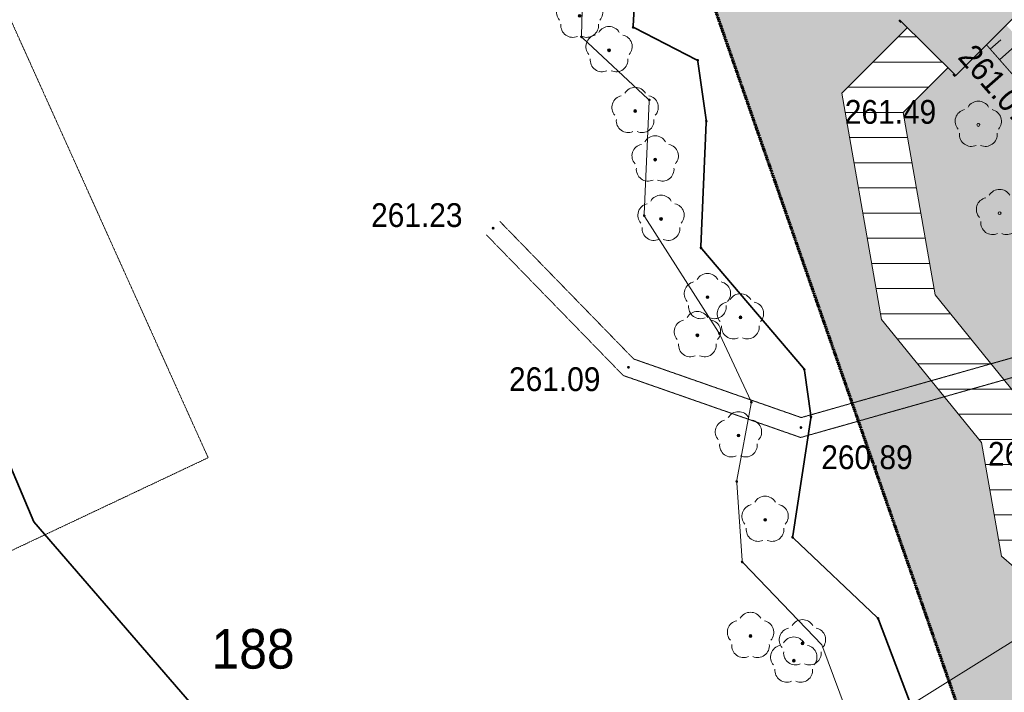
# Model space of a CAD drawing. Header units: millimetres. Extents: x -188930 to 271134, y -158090 to 283816.
# Tile 8 of 256: x -66813 to -35742, y 10279 to 31502. Entities that reach past the tile are written whole.
import ezdxf

# ---------------------------------------------------------------- set-up
doc = ezdxf.new("R2010")
doc.units = ezdxf.units.MM
for name, pattern in [('AA_ZAKRES', [5, 3, -1, 0, -1]), ('IMPORT-218-500', [2, 1, -1]), ('IMPORT-420-500 _2_', [3, 2, -1]), ('IMPORT-823-500', [3.5, 2.5, -1])]:
    doc.linetypes.add(name, pattern=pattern)
for name, color, linetype, lineweight in [('203-Punkt załamania granicy działki nie stabilizowany', 7, 'Continuous', 9), ('211-Nr działki-2', 94, 'Continuous', 35), ('218-Granica użytku-2', 94, 'IMPORT-218-500', 9), ('25_2021_Modlnica_staw_dz223_mdcp_19042022_dwg-1', 7, 'Continuous', 9), ('A-DETL-GENF-3', 94, 'Continuous', 9), ('A-DETL-GENF-4', 9, 'Continuous', 9), ('A-DETL-THIN', 151, 'Continuous', 9), ('A-FLOR-PATT', 8, 'Continuous', 9), ('A-GENM', 13, 'Continuous', 9), ('ciek_tymczasowy-1', 7, 'IMPORT-420-500 _2_', 9), ('EDZPD_219-2', 94, 'Continuous', 9), ('EPUPR_250-1', 211, 'Continuous', 35), ('G-ANNO-TEXT-1', 170, 'Continuous', 9), ('PZT_UTWARDZENIA', 5, 'Continuous', 9), ('PZT_ZAKRES', 10, 'AA_ZAKRES', 70), ('SZZPZ_922', 7, 'Continuous', 9), ('SZZPZ_922-1', 94, 'Continuous', 9), ('WUKPS_403', 7, 'Continuous', 9), ('WUKPS_820', 7, 'Continuous', 9), ('WUKPS_823-1', 7, 'IMPORT-823-500', 9)]:
    doc.layers.add(name, color=color, linetype=linetype, lineweight=lineweight)
doc.styles.add('Arial_10', font='arial.ttf', dxfattribs={"width": 0.9, "height": 750})
doc.styles.add('Arial_15', font='arial.ttf', dxfattribs={"width": 0.9, "height": 1250})

# ---------------------------------------------------------------- blocks, each defined once
blk = doc.blocks.new('25_2021_Modlnica_staw_dz223_mdcp_19042022_dwg_203-1961430-PZT-dwg')
at = {"layer": '203-Punkt załamania granicy działki nie stabilizowany'}
blk.add_hatch(color=256, dxfattribs=at).paths.add_polyline_path([(-37, -448), (305, -331), (444, -74), (396, 174), (37, 448), (-246, 377), (-444, 74), (-246, -357)])
blk = doc.blocks.new('25_2021_Modlnica_staw_dz223_mdcp_19042022_dwg_922_25-1961487-PZT-dwg')
at = {"layer": 'SZZPZ_922'}
blk.add_hatch(color=256, dxfattribs=at).paths.add_polyline_path([(-12, -43), (22, -39), (32, -32), (45, 0), (43, 12), (32, 32), (0, 45), (-17, 40), (-32, 32), (-43, 12), (-43, -12), (-32, -32), (-19, -39)])
at = {"layer": 'SZZPZ_922-1'}
blk.add_circle((0, 0), 45, dxfattribs=at)
for centre, start, end in [((0, 375), 30.1471, 149.8529), ((-357, 116), 102.1471, 221.8529), ((357, 116), 318.1471, 77.8529), ((-220, -303), 174.1472, 293.8529), ((220, -303), 246.1471, 5.8529)]:
    blk.add_arc(centre, 375, start, end, dxfattribs=at)
blk = doc.blocks.new('25_2021_Modlnica_staw_dz223_mdcp_19042022_dwg_922_26-1961488-PZT-dwg')
at = {"layer": 'SZZPZ_922'}
blk.add_hatch(color=256, dxfattribs=at).paths.add_polyline_path([(-12, -43), (22, -39), (32, -32), (45, 0), (43, 12), (32, 32), (0, 45), (-12, 43), (-32, 32), (-43, 12), (-43, -12), (-32, -32), (-19, -39)])
at = {"layer": 'SZZPZ_922-1'}
blk.add_circle((0, 0), 45, dxfattribs=at)
for centre, start, end in [((0, 375), 30.1471, 149.8529), ((-357, 116), 102.1471, 221.8529), ((357, 116), 318.1471, 77.8529), ((-220, -303), 174.1472, 293.8529), ((220, -303), 246.1471, 5.8529)]:
    blk.add_arc(centre, 375, start, end, dxfattribs=at)
blk = doc.blocks.new('25_2021_Modlnica_staw_dz223_mdcp_19042022_dwg_922_27-1961489-PZT-dwg')
at = {"layer": 'SZZPZ_922'}
blk.add_hatch(color=256, dxfattribs=at).paths.add_polyline_path([(-12, -43), (22, -39), (32, -32), (45, 0), (43, 12), (32, 32), (0, 45), (-12, 43), (-32, 32), (-43, 12), (-43, -12), (-32, -32), (-19, -39)])
at = {"layer": 'SZZPZ_922-1'}
blk.add_circle((0, 0), 45, dxfattribs=at)
for centre, start, end in [((0, 375), 30.1471, 149.8529), ((-357, 116), 102.1471, 221.8529), ((357, 116), 318.1471, 77.8529), ((-220, -303), 174.1472, 293.8529), ((220, -303), 246.1471, 5.8529)]:
    blk.add_arc(centre, 375, start, end, dxfattribs=at)
blk = doc.blocks.new('25_2021_Modlnica_staw_dz223_mdcp_19042022_dwg_922_28-1961490-PZT-dwg')
at = {"layer": 'SZZPZ_922'}
blk.add_hatch(color=256, dxfattribs=at).paths.add_polyline_path([(-12, -43), (22, -39), (32, -32), (45, 0), (43, 12), (32, 32), (0, 45), (-12, 43), (-32, 32), (-43, 12), (-43, -12), (-32, -32), (-19, -39)])
at = {"layer": 'SZZPZ_922-1'}
blk.add_circle((0, 0), 45, dxfattribs=at)
for centre, start, end in [((0, 375), 30.1471, 149.8529), ((-357, 116), 102.1471, 221.8529), ((357, 116), 318.1471, 77.8529), ((-220, -303), 174.1472, 293.8529), ((220, -303), 246.1471, 5.8529)]:
    blk.add_arc(centre, 375, start, end, dxfattribs=at)
blk = doc.blocks.new('25_2021_Modlnica_staw_dz223_mdcp_19042022_dwg_922_29-1961491-PZT-dwg')
at = {"layer": 'SZZPZ_922'}
blk.add_hatch(color=256, dxfattribs=at).paths.add_polyline_path([(-12, -43), (22, -39), (32, -32), (45, 0), (43, 12), (32, 32), (-11, 44), (-25, 36), (-32, 32), (-43, 12), (-43, -12), (-25, -36), (-12, -43)])
at = {"layer": 'SZZPZ_922-1'}
blk.add_circle((0, 0), 45, dxfattribs=at)
for centre, start, end in [((0, 375), 30.1471, 149.8529), ((-357, 116), 102.1471, 221.8529), ((357, 116), 318.1471, 77.8529), ((-220, -303), 174.1472, 293.8529), ((220, -303), 246.1471, 5.8529)]:
    blk.add_arc(centre, 375, start, end, dxfattribs=at)
blk = doc.blocks.new('25_2021_Modlnica_staw_dz223_mdcp_19042022_dwg_922_30-1961492-PZT-dwg')
at = {"layer": 'SZZPZ_922'}
blk.add_hatch(color=256, dxfattribs=at).paths.add_polyline_path([(-12, -43), (22, -39), (32, -32), (45, 0), (43, 12), (32, 32), (0, 45), (-12, 43), (-32, 32), (-43, 12), (-43, -12), (-32, -32), (-19, -39)])
at = {"layer": 'SZZPZ_922-1'}
blk.add_circle((0, 0), 45, dxfattribs=at)
for centre, start, end in [((0, 375), 30.1471, 149.8529), ((-357, 116), 102.1471, 221.8529), ((357, 116), 318.1471, 77.8529), ((-220, -303), 174.1472, 293.8529), ((220, -303), 246.1471, 5.8529)]:
    blk.add_arc(centre, 375, start, end, dxfattribs=at)
blk = doc.blocks.new('25_2021_Modlnica_staw_dz223_mdcp_19042022_dwg_922_31-1961493-PZT-dwg')
at = {"layer": 'SZZPZ_922'}
blk.add_hatch(color=256, dxfattribs=at).paths.add_polyline_path([(-12, -43), (22, -39), (32, -32), (45, 0), (43, 13), (32, 32), (0, 45), (-12, 43), (-36, 25), (-43, 12), (-43, -12), (-32, -32), (-19, -39)])
at = {"layer": 'SZZPZ_922-1'}
blk.add_circle((0, 0), 45, dxfattribs=at)
for centre, start, end in [((0, 375), 30.1471, 149.8529), ((-357, 116), 102.1471, 221.8529), ((357, 116), 318.1471, 77.8529), ((-220, -303), 174.1472, 293.8529), ((220, -303), 246.1471, 5.8529)]:
    blk.add_arc(centre, 375, start, end, dxfattribs=at)
blk = doc.blocks.new('25_2021_Modlnica_staw_dz223_mdcp_19042022_dwg_922_32-1961494-PZT-dwg')
at = {"layer": 'SZZPZ_922'}
blk.add_hatch(color=256, dxfattribs=at).paths.add_polyline_path([(-12, -43), (22, -39), (32, -32), (45, 0), (43, 12), (32, 32), (0, 45), (-12, 43), (-32, 32), (-43, 12), (-43, -12), (-32, -32), (-19, -39)])
at = {"layer": 'SZZPZ_922-1'}
blk.add_circle((0, 0), 45, dxfattribs=at)
for centre, start, end in [((0, 375), 30.1471, 149.8529), ((-357, 116), 102.1471, 221.8529), ((357, 116), 318.1471, 77.8529), ((-220, -303), 174.1472, 293.8529), ((220, -303), 246.1471, 5.8529)]:
    blk.add_arc(centre, 375, start, end, dxfattribs=at)
blk = doc.blocks.new('25_2021_Modlnica_staw_dz223_mdcp_19042022_dwg_922_33-1961495-PZT-dwg')
at = {"layer": 'SZZPZ_922'}
blk.add_hatch(color=256, dxfattribs=at).paths.add_polyline_path([(-12, -43), (22, -39), (32, -32), (45, 0), (43, 12), (32, 32), (0, 45), (-12, 43), (-32, 32), (-43, 12), (-43, -12), (-32, -32), (-19, -39)])
at = {"layer": 'SZZPZ_922-1'}
blk.add_circle((0, 0), 45, dxfattribs=at)
for centre, start, end in [((0, 375), 30.1471, 149.8529), ((-357, 116), 102.1471, 221.8529), ((357, 116), 318.1471, 77.8529), ((-220, -303), 174.1472, 293.8529), ((220, -303), 246.1471, 5.8529)]:
    blk.add_arc(centre, 375, start, end, dxfattribs=at)
blk = doc.blocks.new('25_2021_Modlnica_staw_dz223_mdcp_19042022_dwg_922_34-1961496-PZT-dwg')
at = {"layer": 'SZZPZ_922'}
blk.add_hatch(color=256, dxfattribs=at).paths.add_polyline_path([(-12, -43), (22, -39), (32, -32), (45, 0), (43, 12), (32, 32), (0, 45), (-12, 43), (-32, 32), (-43, 12), (-43, -12), (-32, -32), (-19, -39)])
at = {"layer": 'SZZPZ_922-1'}
blk.add_circle((0, 0), 45, dxfattribs=at)
for centre, start, end in [((0, 375), 30.1471, 149.8529), ((-357, 116), 102.1471, 221.8529), ((357, 116), 318.1471, 77.8529), ((-220, -303), 174.1472, 293.8529), ((220, -303), 246.1471, 5.8529)]:
    blk.add_arc(centre, 375, start, end, dxfattribs=at)
blk = doc.blocks.new('25_2021_Modlnica_staw_dz223_mdcp_19042022_dwg_922_35-1961497-PZT-dwg')
at = {"layer": 'SZZPZ_922'}
blk.add_hatch(color=256, dxfattribs=at).paths.add_polyline_path([(-12, -43), (22, -39), (32, -32), (45, 0), (43, 12), (32, 32), (0, 45), (-12, 43), (-32, 32), (-43, 12), (-43, -12), (-32, -32), (-19, -39)])
at = {"layer": 'SZZPZ_922-1'}
blk.add_circle((0, 0), 45, dxfattribs=at)
for centre, start, end in [((0, 375), 30.1471, 149.8529), ((-357, 116), 102.1471, 221.8529), ((357, 116), 318.1471, 77.8529), ((-220, -303), 174.1472, 293.8529), ((220, -303), 246.1471, 5.8529)]:
    blk.add_arc(centre, 375, start, end, dxfattribs=at)
blk = doc.blocks.new('25_2021_Modlnica_staw_dz223_mdcp_19042022_dwg_922_36-1961498-PZT-dwg')
at = {"layer": 'SZZPZ_922'}
blk.add_hatch(color=256, dxfattribs=at).paths.add_polyline_path([(-12, -43), (22, -39), (32, -32), (45, 0), (43, 12), (32, 32), (0, 45), (-12, 43), (-32, 32), (-43, 12), (-43, -12), (-32, -32), (-19, -39)])
at = {"layer": 'SZZPZ_922-1'}
blk.add_circle((0, 0), 45, dxfattribs=at)
for centre, start, end in [((0, 375), 30.1471, 149.8529), ((-357, 116), 102.1471, 221.8529), ((357, 116), 318.1471, 77.8529), ((-220, -303), 174.1472, 293.8529), ((220, -303), 246.1471, 5.8529)]:
    blk.add_arc(centre, 375, start, end, dxfattribs=at)
blk = doc.blocks.new('25_2021_Modlnica_staw_dz223_mdcp_19042022_dwg_922_37-1961499-PZT-dwg')
at = {"layer": 'SZZPZ_922'}
blk.add_hatch(color=256, dxfattribs=at).paths.add_polyline_path([(-12, -43), (30, -33), (32, -32), (45, 0), (43, 12), (30, 32), (0, 45), (-12, 43), (-32, 32), (-43, 12), (-43, -12), (-32, -32), (-19, -39)])
at = {"layer": 'SZZPZ_922-1'}
blk.add_circle((0, 0), 45, dxfattribs=at)
for centre, start, end in [((0, 375), 30.1471, 149.8529), ((-357, 116), 102.1471, 221.8529), ((357, 116), 318.1471, 77.8529), ((-220, -303), 174.1472, 293.8529), ((220, -303), 246.1471, 5.8529)]:
    blk.add_arc(centre, 375, start, end, dxfattribs=at)
blk = doc.blocks.new('25_2021_Modlnica_staw_dz223_mdcp_19042022_dwg_922_130-1961848-PZT-dwg')
at = {"layer": 'SZZPZ_922-1'}
for centre, radius, start, end in [((0, 375), 375, 30.1471, 149.8529), ((-357, 116), 375, 102.1471, 221.8529), ((357, 116), 375, 318.1471, 77.8529), ((0, 0), 45, 147.5028, 205.462), ((0, 0), 45, 103.8806, 134.0273), ((0, 0), 45, 83.0947, 94.338), ((0, 0), 45, 39.8066, 63.4386), ((0, 0), 45, 360, 31.1864), ((-220, -303), 375, 174.1472, 293.8529), ((0, 0), 45, 218.6175, 279.5529), ((0, 0), 45, 279.5529, 288), ((0, 0), 45, 303.0118, 360), ((220, -303), 375, 246.1471, 5.8529)]:
    blk.add_arc(centre, radius, start, end, dxfattribs=at)
blk = doc.blocks.new('25_2021_Modlnica_staw_dz223_mdcp_19042022_dwg_922_131-1961849-PZT-dwg')
at = {"layer": 'SZZPZ_922-1'}
blk.add_circle((0, 0), 45, dxfattribs=at)
for centre, start, end in [((0, 375), 30.1471, 149.8529), ((-357, 116), 102.1471, 221.8529), ((357, 116), 318.1471, 77.8529), ((-220, -303), 174.1472, 293.8529), ((220, -303), 246.1471, 5.8529)]:
    blk.add_arc(centre, 375, start, end, dxfattribs=at)
blk = doc.blocks.new('25_2021_Modlnica_staw_dz223_mdcp_19042022_dwg_140_250-1961855-PZT-dwg')
at = {"layer": 'WUKPS_403'}
blk.add_hatch(color=256, dxfattribs=at).paths.add_polyline_path([(-12, -43), (22, -39), (32, -32), (45, 0), (43, 12), (32, 32), (0, 45), (-12, 43), (-32, 32), (-43, 12), (-43, -12), (-32, -32), (-19, -39)])
blk = doc.blocks.new('25_2021_Modlnica_staw_dz223_mdcp_19042022_dwg_140_255-1961860-PZT-dwg')
at = {"layer": 'WUKPS_403'}
blk.add_hatch(color=256, dxfattribs=at).paths.add_polyline_path([(-12, -43), (22, -39), (32, -32), (45, 0), (43, 12), (32, 32), (0, 45), (-12, 43), (-32, 32), (-43, 12), (-43, -12), (-32, -32), (-19, -39)])
blk = doc.blocks.new('25_2021_Modlnica_staw_dz223_mdcp_19042022_dwg_140_256-1961861-PZT-dwg')
at = {"layer": 'WUKPS_403'}
blk.add_hatch(color=256, dxfattribs=at).paths.add_polyline_path([(-12, -43), (22, -39), (32, -32), (45, 0), (43, 12), (32, 32), (0, 45), (-12, 43), (-32, 32), (-43, 12), (-43, -12), (-32, -32), (-19, -39)])
blk = doc.blocks.new('25_2021_Modlnica_staw_dz223_mdcp_19042022_dwg_203-V29-PZT-dwg')
at = {"layer": '203-Punkt załamania granicy działki nie stabilizowany'}
blk.add_hatch(color=256, dxfattribs=at).paths.add_polyline_path([(-37, -448), (305, -331), (444, -74), (396, 174), (37, 448), (-246, 377), (-444, 74), (-246, -357)])
blk = doc.blocks.new('25_2021_Modlnica_staw_dz223_mdcp_19042022_dwg-1821906-PZT-dwg')
at = {"layer": '218-Granica użytku-2', "flags": 128}
blk.add_lwpolyline([(-7516005, 2312957), (-7518300, 2252731), (-7531026, 2252994)], dxfattribs=at)
at = {"layer": 'ciek_tymczasowy-1'}
for p, q in [((-7494864, 2244376), (-7496788, 2244738)), ((-7494722, 2243739), (-7496646, 2244101))]:
    blk.add_line(p, q, dxfattribs=at)
at = {"layer": 'ciek_tymczasowy-1', "flags": 128}
for points in [[(-7496788, 2244738), (-7500981, 2245526), (-7504890, 2249535), (-7506736, 2255298)], [(-7496646, 2244101), (-7501278, 2244971), (-7505418, 2249217), (-7507307, 2255115)], [(-7485959, 2232236), (-7485808, 2234388), (-7492138, 2236367), (-7492158, 2240805), (-7493359, 2244093), (-7494864, 2244376)], [(-7486557, 2232278), (-7486440, 2233957), (-7492736, 2235925), (-7492758, 2240698), (-7493805, 2243567), (-7494722, 2243739)]]:
    blk.add_lwpolyline(points, dxfattribs=at)
at = {"layer": 'EDZPD_219-2'}
for p, q in [((-7501817, 2259410), (-7500200, 2262461)), ((-7500222, 2258952), (-7498367, 2262219)), ((-7500823, 2256675), (-7501822, 2259329)), ((-7500219, 2258878), (-7500244, 2258913)), ((-7500242, 2258918), (-7500222, 2258952)), ((-7498906, 2257107), (-7500218, 2258877)), ((-7499482, 2255275), (-7498895, 2257034)), ((-7502556, 2253477), (-7500830, 2256597)), ((-7501408, 2251768), (-7499517, 2255195)), ((-7502573, 2253396), (-7502578, 2253439)), ((-7502575, 2253444), (-7502556, 2253477)), ((-7502118, 2249098), (-7502573, 2253396)), ((-7501427, 2251734), (-7501408, 2251768)), ((-7501420, 2251690), (-7501430, 2251729)), ((-7500228, 2246889), (-7501419, 2251686)), ((-7502175, 2246704), (-7502114, 2249012)), ((-7500684, 2245452), (-7500231, 2246808)), ((-7503675, 2244663), (-7502202, 2246626)), ((-7502885, 2242304), (-7500723, 2245375)), ((-7503718, 2244588), (-7503702, 2244627)), ((-7503699, 2244631), (-7503680, 2244657)), ((-7504665, 2242318), (-7503718, 2244588)), ((-7502897, 2242231), (-7502910, 2242268)), ((-7502907, 2242272), (-7502888, 2242299)), ((-7501648, 2238812), (-7502895, 2242226)), ((-7503636, 2218546), (-7501638, 2238732))]:
    blk.add_line(p, q, dxfattribs=at)
at = {"layer": 'EDZPD_219-2', "flags": 128}
for points in [[(-7501824, 2259335), (-7501837, 2259371), (-7501817, 2259410)], [(-7498895, 2257034), (-7498881, 2257073), (-7498906, 2257107)], [(-7500830, 2256597), (-7500808, 2256636), (-7500823, 2256675)], [(-7499517, 2255195), (-7499495, 2255234), (-7499482, 2255275)], [(-7502114, 2249012), (-7502113, 2249053), (-7502118, 2249093)], [(-7500231, 2246808), (-7500218, 2246848), (-7500228, 2246889)], [(-7502201, 2246628), (-7502176, 2246661), (-7502175, 2246704)], [(-7500722, 2245377), (-7500698, 2245411), (-7500684, 2245452)], [(-7504671, 2242244), (-7504681, 2242278), (-7504665, 2242318)], [(-7504507, 2230152), (-7503588, 2238818), (-7504668, 2242235)], [(-7501638, 2238732), (-7501634, 2238773), (-7501648, 2238812)]]:
    blk.add_lwpolyline(points, dxfattribs=at)
at = {"layer": 'EPUPR_250-1'}
for p, q in [((-7498367, 2262219), (-7500222, 2258952)), ((-7500244, 2258913), (-7500219, 2258878)), ((-7500222, 2258952), (-7500242, 2258918)), ((-7500218, 2258877), (-7498906, 2257107)), ((-7498895, 2257034), (-7499482, 2255275)), ((-7499517, 2255195), (-7501408, 2251768)), ((-7501408, 2251768), (-7501427, 2251734)), ((-7501430, 2251729), (-7501420, 2251690)), ((-7501419, 2251686), (-7500228, 2246889)), ((-7500231, 2246808), (-7500684, 2245452)), ((-7500723, 2245375), (-7502885, 2242304)), ((-7502910, 2242268), (-7502897, 2242231)), ((-7502888, 2242299), (-7502907, 2242272)), ((-7502895, 2242226), (-7501648, 2238812))]:
    blk.add_line(p, q, dxfattribs=at)
at = {"layer": 'EPUPR_250-1', "flags": 128}
for points in [[(-7517201, 2192273), (-7515662, 2219589), (-7516458, 2224877), (-7522233, 2246005), (-7524124, 2253368), (-7523413, 2264934), (-7520906, 2314773), (-7519161, 2323592)], [(-7498906, 2257107), (-7498881, 2257073), (-7498895, 2257034)], [(-7499482, 2255275), (-7499495, 2255234), (-7499517, 2255195)], [(-7500228, 2246889), (-7500218, 2246848), (-7500231, 2246808)], [(-7500684, 2245452), (-7500698, 2245411), (-7500722, 2245377)], [(-7501638, 2238732), (-7503240, 2222547), (-7498342, 2221923), (-7492696, 2220423), (-7468659, 2213081), (-7429586, 2204149), (-7422121, 2202705), (-7411973, 2201448), (-7388297, 2199726), (-7387968, 2199694)], [(-7501648, 2238812), (-7501634, 2238773), (-7501638, 2238732)]]:
    blk.add_lwpolyline(points, dxfattribs=at)
at = {"layer": 'WUKPS_820'}
for p, q in [((-7490461, 2253277), (-7490033, 2253391)), ((-7489481, 2253075), (-7490346, 2252845))]:
    blk.add_line(p, q, dxfattribs=at)
at = {"layer": 'WUKPS_823-1'}
blk.add_line((-7490507, 2253450), (-7487734, 2243013), dxfattribs=at)
at = {"rotation": 333.5405744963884}
for name, p in [('25_2021_Modlnica_staw_dz223_mdcp_19042022_dwg_922_37-1961499-PZT-dwg', (-7501592, 2259988)), ('25_2021_Modlnica_staw_dz223_mdcp_19042022_dwg_922_36-1961498-PZT-dwg', (-7501247, 2258602)), ('25_2021_Modlnica_staw_dz223_mdcp_19042022_dwg_922_35-1961497-PZT-dwg', (-7501364, 2256520)), ('25_2021_Modlnica_staw_dz223_mdcp_19042022_dwg_922_34-1961496-PZT-dwg', (-7501481, 2254865)), ('25_2021_Modlnica_staw_dz223_mdcp_19042022_dwg_140_256-1961861-PZT-dwg', (-7507022, 2255207)), ('25_2021_Modlnica_staw_dz223_mdcp_19042022_dwg_922_33-1961495-PZT-dwg', (-7502150, 2253107)), ('25_2021_Modlnica_staw_dz223_mdcp_19042022_dwg_922_130-1961848-PZT-dwg', (-7491864, 2251302)), ('25_2021_Modlnica_staw_dz223_mdcp_19042022_dwg_922_32-1961494-PZT-dwg', (-7501938, 2250244)), ('25_2021_Modlnica_staw_dz223_mdcp_19042022_dwg_922_31-1961493-PZT-dwg', (-7502757, 2249309)), ('25_2021_Modlnica_staw_dz223_mdcp_19042022_dwg_922_30-1961492-PZT-dwg', (-7501290, 2249211)), ('25_2021_Modlnica_staw_dz223_mdcp_19042022_dwg_140_255-1961860-PZT-dwg', (-7505154, 2249376)), ('25_2021_Modlnica_staw_dz223_mdcp_19042022_dwg_922_131-1961849-PZT-dwg', (-7492503, 2248512)), ('25_2021_Modlnica_staw_dz223_mdcp_19042022_dwg_922_29-1961491-PZT-dwg', (-7503006, 2245901)), ('25_2021_Modlnica_staw_dz223_mdcp_19042022_dwg_140_250-1961855-PZT-dwg', (-7501130, 2245248)), ('25_2021_Modlnica_staw_dz223_mdcp_19042022_dwg_922_28-1961490-PZT-dwg', (-7503440, 2243144)), ('25_2021_Modlnica_staw_dz223_mdcp_19042022_dwg_922_27-1961489-PZT-dwg', (-7505484, 2240068)), ('25_2021_Modlnica_staw_dz223_mdcp_19042022_dwg_922_26-1961488-PZT-dwg', (-7504121, 2239129)), ('25_2021_Modlnica_staw_dz223_mdcp_19042022_dwg_922_25-1961487-PZT-dwg', (-7504610, 2238761))]:
    blk.add_blockref(name, p, dxfattribs=at)
at = {"xscale": 0.1, "yscale": 0.1, "zscale": 0.1, "rotation": 333.5405744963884}
for name, p in [('25_2021_Modlnica_staw_dz223_mdcp_19042022_dwg_203-1961430-PZT-dwg', (-7501837, 2259371)), ('25_2021_Modlnica_staw_dz223_mdcp_19042022_dwg_203-1961430-PZT-dwg', (-7500244, 2258913)), ('25_2021_Modlnica_staw_dz223_mdcp_19042022_dwg_203-1961430-PZT-dwg', (-7498881, 2257073)), ('25_2021_Modlnica_staw_dz223_mdcp_19042022_dwg_203-1961430-PZT-dwg', (-7500808, 2256636)), ('25_2021_Modlnica_staw_dz223_mdcp_19042022_dwg_203-1961430-PZT-dwg', (-7499495, 2255234)), ('25_2021_Modlnica_staw_dz223_mdcp_19042022_dwg_203-1961430-PZT-dwg', (-7502578, 2253439)), ('25_2021_Modlnica_staw_dz223_mdcp_19042022_dwg_203-1961430-PZT-dwg', (-7501430, 2251729)), ('25_2021_Modlnica_staw_dz223_mdcp_19042022_dwg_203-1961430-PZT-dwg', (-7502113, 2249053)), ('25_2021_Modlnica_staw_dz223_mdcp_19042022_dwg_203-1961430-PZT-dwg', (-7500218, 2246848)), ('25_2021_Modlnica_staw_dz223_mdcp_19042022_dwg_203-1961430-PZT-dwg', (-7502176, 2246661)), ('25_2021_Modlnica_staw_dz223_mdcp_19042022_dwg_203-1961430-PZT-dwg', (-7500698, 2245411)), ('25_2021_Modlnica_staw_dz223_mdcp_19042022_dwg_203-1961430-PZT-dwg', (-7503702, 2244627)), ('25_2021_Modlnica_staw_dz223_mdcp_19042022_dwg_203-1961430-PZT-dwg', (-7504681, 2242278)), ('25_2021_Modlnica_staw_dz223_mdcp_19042022_dwg_203-1961430-PZT-dwg', (-7502910, 2242268)), ('25_2021_Modlnica_staw_dz223_mdcp_19042022_dwg_203-V29-PZT-dwg', (-7501634, 2238773))]:
    blk.add_blockref(name, p, dxfattribs=at)
at = {"layer": '211-Nr działki-2', "insert": (-7520613, 2247844), "char_height": 1250, "width": 3121.97, "attachment_point": 1, "rotation": 333.5406, "line_spacing_factor": 0.941778, "style": 'Arial_15'}
blk.add_mtext('188', dxfattribs=at)
at = {"layer": 'WUKPS_403', "char_height": 750, "width": 3434.11, "attachment_point": 1, "line_spacing_factor": 0.941778, "style": 'Arial_10'}
for s, insert, rotation in [('261.23', (-7510119, 2257628), 333.5406), ('261.49', (-7495285, 2253884), 333.5406), ('261.07', (-7490800, 2253692), 284.8815), ('261.09', (-7508529, 2251054), 333.5406), ('260.89', (-7500805, 2244458), 333.5406), ('260.81', (-7496046, 2242210), 333.5406)]:
    blk.add_mtext(s, dxfattribs=dict(at, insert=insert, rotation=rotation))
blk = doc.blocks.new('Puczyński_mostek - Puczyński_mostek-1782930-PZT-dwg')
at = {"layer": 'A-GENM'}
for p, q in [((-3077, -83), (-3077, -167)), ((-3057, -83), (-3057, -167)), ((-3041, -83), (-3042, -83)), ((-3042, -83), (-3038, -83)), ((-3038, -167), (-3042, -167)), ((-3042, -167), (-3041, -167)), ((-3077, -2498), (-3077, -2583)), ((-3057, -2498), (-3057, -2583)), ((-3041, -2498), (-3042, -2498)), ((-3042, -2498), (-3038, -2498)), ((-3038, -2583), (-3042, -2583)), ((-3042, -2583), (-3041, -2583))]:
    blk.add_line(p, q, dxfattribs=at)

msp = doc.modelspace()

# ---------------------------------------------------------------- hatches: boundary and pattern name
at = {"layer": 'A-DETL-GENF-3'}
h = msp.add_hatch(color=256, dxfattribs=at)
h.paths.add_polyline_path([(-35525, 4979), (-27548, 6868), (-32571, 11217), (-32311, 11517), (-35832, 14569), (-36465, 18158), (-39612, 22044), (-40870, 29181), (-38796, 31255), (-39044, 31502), (-37532, 33018), (-44357, 38838), (-47127, 43208), (-48350, 45859), (-49961, 51785), (-51742, 57237), (-51573, 57984), (-51506, 59681), (-52268, 61996), (-54990, 60879), (-35832, 5861)])
h.paths.add_polyline_path([(-24549, 7578), (-17143, 9331), (-15856, 14908), (-18083, 15071), (-19205, 15324), (-24722, 19848), (-28988, 24045), (-35683, 31332), (-37273, 29737), (-37521, 29984), (-38935, 28570), (-37920, 22815), (-34773, 18929), (-34171, 15514), (-31131, 12879), (-30934, 13106), (-24932, 7909)])
h.paths.add_polyline_path([(-15657, 15771), (-14487, 20839), (32570, 35225), (57174, 19146), (62144, 21184), (60594, 24451), (59174, 23791), (58384, 25601), (59684, 26331), (58644, 27761), (57564, 28031), (53654, 27011), (50684, 26831), (46544, 28291), (44303, 29619), (35174, 35651), (25064, 42531), (24194, 42791), (23348, 42419), (21791, 39906), (20678, 38080), (20311, 37529), (18764, 35590), (18098, 34823), (17130, 33947), (17954, 32771), (14144, 30541), (13429, 31688), (12215, 31092), (11327, 30705), (9393, 30026), (8440, 29873), (7476, 29645), (6468, 29510), (5481, 29529), (2375, 29530), (1456, 29539), (474, 29426), (-502, 29222), (-1440, 28861), (-2359, 28465), (-3210, 27988), (-4020, 27466), (-5111, 26838), (-4832, 26152), (-6847, 25377), (-7081, 26036), (-7752, 25891), (-8758, 25801), (-9737, 25857), (-10824, 26095), (-11723, 26387), (-14026, 27501), (-15274, 28130), (-16241, 28622), (-23129, 30445), (-28772, 32531), (-32480, 34545), (-34501, 32518), (-33101, 31202), (-29963, 27167), (-25921, 23024), (-21733, 19254), (-20474, 18115), (-18968, 16918), (-16174, 15833), (-15711, 15777)])
h.paths.add_polyline_path([(60034, 20492), (59970, 20506), (59930, 20522), (59885, 20553), (59848, 20593), (59814, 20655), (59798, 20712), (59795, 20758), (59798, 20798), (59814, 20850), (59840, 20898), (59875, 20940), (59918, 20973), (59985, 21000), (60029, 21009), (60098, 21006), (60141, 20995), (60190, 20971), (60233, 20938), (60268, 20896), (60294, 20847), (60310, 20790), (60313, 20744), (60310, 20704), (60294, 20652), (60268, 20604), (60233, 20563), (60190, 20529), (60141, 20506), (60084, 20493), (60050, 20492)])
h.paths.add_polyline_path([(66842, 23111), (69177, 24069), (67424, 27821), (72284, 29961), (74085, 26082), (79386, 28256), (71423, 44256), (59391, 38267), (64247, 28497), (64210, 28479), (65831, 25174)])
h.paths.add_polyline_path([(57430, 26403), (57377, 26413), (57326, 26433), (57282, 26464), (57244, 26504), (57216, 26550), (57194, 26628), (57192, 26668), (57198, 26719), (57216, 26772), (57244, 26819), (57282, 26858), (57326, 26889), (57363, 26907), (57440, 26920), (57488, 26918), (57535, 26907), (57574, 26891), (57619, 26860), (57657, 26820), (57685, 26774), (57706, 26701), (57709, 26654), (57706, 26615), (57691, 26563), (57665, 26515), (57629, 26473), (57572, 26433), (57519, 26413), (57474, 26404), (57440, 26403)])
h.paths.add_polyline_path([(-18839, 27885), (-18895, 27890), (-18948, 27907), (-18996, 27935), (-19037, 27974), (-19068, 28020), (-19091, 28094), (-19096, 28128), (-19088, 28193), (-19065, 28252), (-19030, 28301), (-19007, 28326), (-18960, 28357), (-18886, 28380), (-18852, 28385), (-18783, 28376), (-18731, 28356), (-18685, 28324), (-18646, 28283), (-18618, 28234), (-18600, 28176), (-18597, 28130), (-18600, 28086), (-18618, 28032), (-18646, 27984), (-18685, 27944), (-18731, 27913), (-18804, 27890)])
h.paths.add_polyline_path([(-8452, 27911), (-7488, 28089), (-6504, 28457), (-5559, 28967), (-3904, 29921), (-2991, 30423), (-2086, 30791), (-1154, 31114), (-136, 31326), (802, 31481), (1818, 31597), (2848, 31632), (6811, 31634), (7754, 31763), (8756, 31985), (10659, 32667), (14284, 34401), (15139, 34963), (15980, 35627), (16647, 36250), (17948, 37773), (18514, 38625), (20372, 41518), (21711, 43760), (22924, 46561), (23504, 50301), (23606, 51846), (23563, 53060), (23516, 53771), (23224, 54826), (21853, 58495), (21461, 59688), (19567, 64089), (19077, 65043), (18587, 65786), (17965, 66597), (15801, 68687), (13567, 70526), (12182, 71454), (11838, 71686), (10909, 72121), (7811, 73192), (7091, 73392), (5135, 73804), (4047, 73931), (556, 74007), (-2175, 73705), (-3782, 73438), (-5245, 72904), (-11590, 70507), (-16896, 68321), (-19602, 67043), (-20542, 66684), (-21839, 66089), (-23074, 65741), (-24124, 65399), (-25266, 65097), (-26215, 65178), (-27168, 65140), (-28485, 65205), (-33263, 65850), (-34175, 65857), (-35239, 65715), (-36220, 65560), (-39308, 64557), (-40111, 64350), (-40973, 63932), (-41745, 63334), (-42435, 62433), (-42945, 61661), (-43345, 60753), (-44512, 56117), (-44682, 55018), (-44667, 54473), (-44499, 52828), (-43625, 50030), (-43208, 49084), (-42769, 48208), (-42141, 47303), (-41596, 46585), (-40826, 45778), (-29972, 35504), (-27708, 34289), (-25146, 33261), (-15655, 30536), (-13995, 29934), (-13098, 29380), (-11310, 28472), (-10413, 28197), (-9407, 27982), (-9172, 27965)])
h.paths.add_polyline_path([(680, 28040), (615, 28048), (571, 28062), (523, 28090), (482, 28129), (451, 28176), (428, 28249), (423, 28283), (431, 28348), (451, 28402), (482, 28449), (525, 28490), (574, 28518), (633, 28535), (667, 28540), (735, 28531), (788, 28511), (834, 28480), (873, 28439), (901, 28389), (918, 28331), (923, 28297), (918, 28241), (901, 28188), (873, 28139), (813, 28085), (772, 28062), (735, 28048)])
h.paths.add_polyline_path([(67747, 28781), (67634, 28793), (67571, 28810), (67498, 28842), (67424, 28891), (67390, 28918), (67338, 28976), (67295, 29042), (67254, 29145), (67242, 29190), (67234, 29268), (67242, 29366), (67263, 29444), (67295, 29517), (67328, 29571), (67389, 29641), (67457, 29696), (67508, 29726), (67603, 29762), (67678, 29776), (67739, 29780), (67834, 29769), (67890, 29755), (67960, 29726), (68017, 29693), (68078, 29644), (68146, 29561), (68185, 29493), (68213, 29417), (68226, 29373), (68234, 29294), (68230, 29216), (68204, 29115), (68185, 29066), (68146, 28998), (68097, 28937), (68039, 28885), (67973, 28842), (67901, 28810), (67825, 28789)])
h.paths.add_polyline_path([(81379, 29011), (85076, 30424), (76821, 47009), (73294, 45254), (80675, 30424)])
h.paths.add_polyline_path([(50184, 30781), (53022, 31383), (57144, 32547), (54088, 38688), (53506, 38399), (52383, 40655), (52965, 40944), (49899, 47104), (49317, 46814), (48194, 49070), (48776, 49360), (45488, 55966), (44906, 55677), (43783, 57933), (44365, 58223), (42476, 62018), (26736, 54185), (27642, 52311), (28614, 52761), (30274, 49251), (29364, 48751), (33334, 40221), (33904, 39291), (34804, 38481), (36384, 37381), (45357, 31493), (45394, 31471), (46414, 31069), (47990, 30864)])
h.paths.add_polyline_path([(77586, 30946), (77229, 31662), (77364, 31729), (77720, 31013)])
h.paths.add_polyline_path([(63701, 31281), (63645, 31286), (63592, 31303), (63543, 31331), (63503, 31370), (63472, 31417), (63449, 31490), (63444, 31524), (63452, 31589), (63472, 31643), (63503, 31690), (63533, 31722), (63595, 31759), (63653, 31776), (63701, 31780), (63756, 31772), (63808, 31752), (63855, 31721), (63894, 31680), (63922, 31630), (63939, 31572), (63944, 31538), (63936, 31473), (63915, 31417), (63884, 31370), (63842, 31331), (63793, 31303), (63735, 31286)])
h.paths.add_polyline_path([(80137, 32216), (79781, 32932), (79915, 32999), (80272, 32283)])
h.paths.add_polyline_path([(76516, 33095), (76160, 33811), (76294, 33878), (76651, 33162)])
h.paths.add_polyline_path([(-36323, 34231), (-34037, 36524), (-40519, 42805), (-40848, 42477), (-43026, 44539), (-42673, 44893), (-43610, 45801), (-44983, 48112), (-45844, 50102), (-46168, 50990), (-46792, 53984), (-46711, 54935), (-46424, 56970), (-46231, 57980), (-45513, 60871), (-45499, 60934), (-45229, 61517), (-46216, 62091), (-44026, 65321), (-43246, 64831), (-42036, 65682), (-41151, 66057), (-40678, 66184), (-40847, 66680), (-51150, 62454), (-50174, 59497), (-49994, 57789), (-49099, 53034), (-48654, 51175), (-46222, 44217), (-44844, 42066), (-41250, 38302), (-36743, 34625)])
h.paths.add_polyline_path([(19761, 34271), (19696, 34279), (19642, 34299), (19603, 34321), (19563, 34360), (19526, 34422), (19509, 34480), (19504, 34514), (19512, 34579), (19532, 34633), (19563, 34680), (19603, 34719), (19652, 34748), (19713, 34766), (19761, 34770), (19816, 34762), (19868, 34742), (19915, 34711), (19954, 34670), (19982, 34620), (19999, 34562), (20004, 34528), (19999, 34472), (19982, 34419), (19954, 34370), (19915, 34330), (19868, 34299), (19816, 34279)])
h.paths.add_polyline_path([(79068, 34365), (78711, 35081), (78846, 35148), (79202, 34432)])
h.paths.add_polyline_path([(4314, 35811), (-4026, 36251), (-8836, 38891), (-14626, 45711), (-17616, 47521), (-22336, 48521), (-29686, 48641), (-34866, 49461), (-38036, 53971), (-37606, 57001), (-35566, 59571), (-31356, 60871), (-25870, 60417), (-21896, 61101), (-15126, 63691), (-5796, 69691), (2264, 71351), (9784, 69771), (14204, 66211), (18344, 59821), (20094, 53481), (19494, 47351), (19014, 45231), (19534, 44391), (17404, 41241), (15924, 41331), (9884, 37451), (5254, 36088)])
h.paths.add_polyline_path([(-36339, 36951), (-36404, 36959), (-36458, 36979), (-36497, 37001), (-36537, 37040), (-36569, 37089), (-36591, 37160), (-36596, 37194), (-36588, 37259), (-36568, 37313), (-36546, 37352), (-36507, 37392), (-36445, 37429), (-36387, 37446), (-36353, 37451), (-36297, 37446), (-36244, 37429), (-36195, 37401), (-36146, 37350), (-36118, 37300), (-36101, 37242), (-36096, 37208), (-36104, 37143), (-36124, 37089), (-36155, 37042), (-36195, 37003), (-36244, 36974), (-36284, 36959), (-36323, 36953)])
h.paths.add_polyline_path([(74289, 37571), (73932, 38287), (74066, 38354), (74423, 37638)])
h.paths.add_polyline_path([(78291, 38351), (78235, 38356), (78182, 38373), (78133, 38401), (78093, 38440), (78056, 38502), (78039, 38560), (78034, 38594), (78042, 38659), (78062, 38713), (78093, 38760), (78133, 38799), (78170, 38823), (78238, 38845), (78291, 38850), (78346, 38842), (78398, 38822), (78445, 38791), (78475, 38762), (78506, 38716), (78530, 38639), (78533, 38595), (78529, 38552), (78512, 38499), (78484, 38450), (78445, 38410), (78383, 38373), (78325, 38356)])
h.paths.add_polyline_path([(78791, 38631), (78726, 38639), (78664, 38663), (78623, 38691), (78584, 38733), (78562, 38767), (78538, 38843), (78535, 38887), (78539, 38930), (78563, 38996), (78594, 39042), (78635, 39081), (78685, 39109), (78743, 39126), (78777, 39131), (78846, 39122), (78898, 39102), (78935, 39081), (78975, 39042), (79012, 38980), (79029, 38922), (79034, 38888), (79026, 38823), (79006, 38769), (78984, 38730), (78945, 38690), (78898, 38659), (78846, 38639)])
h.paths.add_polyline_path([(76840, 38841), (76484, 39557), (76618, 39624), (76974, 38908), (76844, 38843)])
h.paths.add_polyline_path([(72128, 41913), (71771, 42629), (71905, 42696), (72262, 41980)])
h.paths.add_polyline_path([(37553, 42264), (37483, 42271), (37425, 42290), (37373, 42319), (37327, 42359), (37291, 42406), (37265, 42460), (37249, 42522), (37245, 42556), (37252, 42626), (37265, 42671), (37300, 42735), (37338, 42780), (37371, 42809), (37423, 42838), (37503, 42859), (37553, 42863), (37611, 42855), (37652, 42844), (37718, 42807), (37751, 42782), (37799, 42721), (37825, 42667), (37840, 42605), (37845, 42572), (37840, 42513), (37825, 42456), (37799, 42404), (37762, 42357), (37718, 42319), (37667, 42290), (37611, 42271)])
h.paths.add_polyline_path([(29454, 42391), (29784, 43041), (26104, 50291), (25764, 50381), (25444, 50121), (24774, 45931), (24914, 45291), (25264, 44841), (28644, 42481), (29148, 42425)])
h.paths.add_polyline_path([(74679, 43183), (74323, 43899), (74457, 43966), (74813, 43250)])
h.paths.add_polyline_path([(31491, 46731), (31435, 46736), (31380, 46754), (31333, 46781), (31293, 46820), (31256, 46882), (31239, 46940), (31234, 46974), (31242, 47039), (31262, 47093), (31294, 47142), (31335, 47181), (31385, 47209), (31443, 47226), (31477, 47231), (31533, 47226), (31586, 47209), (31645, 47171), (31684, 47130), (31712, 47080), (31729, 47022), (31734, 46988), (31726, 46923), (31706, 46869), (31674, 46820), (31632, 46781), (31583, 46753), (31525, 46736)])
h.paths.add_polyline_path([(72403, 47044), (75930, 48800), (53652, 93562), (50125, 91807), (72350, 47152)])
h.paths.add_polyline_path([(30421, 48041), (30365, 48046), (30312, 48063), (30263, 48091), (30223, 48130), (30192, 48177), (30169, 48250), (30164, 48284), (30172, 48349), (30192, 48403), (30223, 48450), (30274, 48496), (30315, 48519), (30373, 48536), (30421, 48540), (30476, 48532), (30528, 48512), (30575, 48481), (30614, 48440), (30642, 48390), (30659, 48332), (30664, 48298), (30656, 48233), (30636, 48179), (30614, 48140), (30562, 48091), (30513, 48063), (30455, 48046)])
h.paths.add_polyline_path([(25883, 56128), (41531, 63917), (41077, 64829), (40495, 64540), (39372, 66796), (39954, 67086), (36639, 73746), (36057, 73457), (34934, 75713), (35516, 76002), (32228, 82609), (31646, 82320), (30523, 84576), (31105, 84865), (31105, 84876), (31049, 84997), (30909, 85325), (30781, 85658), (30665, 85995), (30560, 86335), (30456, 86730), (30380, 87066), (30320, 87378), (30265, 87730), (30222, 88084), (30191, 88440), (30174, 88796), (30169, 89153), (30177, 89509), (30184, 89691), (30226, 90189), (30265, 90504), (30313, 90816), (30393, 91227), (30432, 91412), (29801, 91564), (29907, 91976), (30011, 92326), (30137, 92703), (30281, 93082), (30434, 93446), (30600, 93803), (30761, 94121), (30933, 94434), (31117, 94743), (31335, 95081), (31515, 95342), (31730, 95632), (31987, 95954), (32206, 96210), (32433, 96458), (32685, 96718), (32947, 96969), (33238, 97229), (33496, 97444), (33782, 97667), (34076, 97881), (34377, 98085), (34685, 98279), (34999, 98462), (35320, 98634), (35704, 98822), (36102, 98997), (36430, 99128), (36762, 99247), (37140, 99369), (37465, 99461), (37784, 99542), (38093, 99610), (38426, 99672), (38891, 99740), (39157, 99771), (39524, 99802), (39893, 99820), (40418, 99822), (40774, 99810), (40999, 99797), (41483, 99750), (41836, 99702), (42186, 99643), (42534, 99573), (42879, 99491), (43319, 99368), (43647, 99263), (43975, 99147), (44302, 99018), (44560, 98910), (44301, 98314), (44753, 98098), (45069, 97932), (45353, 97770), (45656, 97583), (45952, 97386), (46241, 97178), (46522, 96961), (46663, 96847), (46927, 96620), (47183, 96383), (47431, 96138), (47670, 95884), (47900, 95622), (48202, 95246), (48332, 95075), (48534, 94790), (48726, 94499), (48909, 94197), (49145, 93769), (49239, 93588), (52766, 95343), (44000, 112949), (31004, 112211), (14784, 104505), (29035, 75871), (21513, 72127), (-3209, 82116), (-37113, 68211), (-36855, 67414), (-36357, 67589), (-35205, 67841), (-34288, 68006), (-33447, 67870), (-28360, 67307), (-27004, 67243), (-26467, 67216), (-25536, 67225), (-24493, 67394), (-24533, 67518), (-25655, 67385), (-25693, 67743), (-24637, 67870), (-22407, 68730), (-22193, 68226), (-17563, 70191), (-12570, 72403), (-5924, 74958), (-5798, 74990), (-6036, 75951), (-2376, 76891), (-2184, 75895), (902, 76170), (4800, 75953), (7838, 75331), (8796, 75057), (8928, 75518), (9203, 75434), (9280, 75637), (11010, 74989), (10974, 74893), (11030, 74875), (10885, 74455), (14085, 72717), (17463, 70069), (20184, 67076), (21293, 65329), (25856, 56183)])
h.paths.add_polyline_path([(-47229, 59361), (-47285, 59366), (-47338, 59383), (-47397, 59421), (-47427, 59450), (-47464, 59512), (-47481, 59570), (-47486, 59604), (-47478, 59669), (-47458, 59723), (-47436, 59762), (-47387, 59809), (-47338, 59838), (-47298, 59853), (-47243, 59861), (-47178, 59853), (-47124, 59833), (-47075, 59801), (-47036, 59760), (-47008, 59710), (-46991, 59652), (-46986, 59618), (-46991, 59562), (-47008, 59509), (-47036, 59460), (-47075, 59420), (-47137, 59383), (-47195, 59366)])
h.paths.add_polyline_path([(-46234, 60670), (-46299, 60678), (-46343, 60692), (-46392, 60720), (-46432, 60759), (-46469, 60821), (-46486, 60879), (-46491, 60913), (-46483, 60978), (-46463, 61032), (-46432, 61079), (-46392, 61118), (-46343, 61147), (-46303, 61162), (-46248, 61170), (-46192, 61165), (-46127, 61141), (-46080, 61110), (-46041, 61069), (-46019, 61035), (-45996, 60961), (-45991, 60927), (-45996, 60871), (-46013, 60818), (-46041, 60769), (-46080, 60729), (-46139, 60693), (-46179, 60678), (-46231, 60671)])
h.paths.add_polyline_path([(22701, 64771), (22632, 64780), (22592, 64793), (22543, 64821), (22503, 64860), (22466, 64922), (22449, 64980), (22444, 65014), (22452, 65079), (22472, 65133), (22503, 65180), (22543, 65219), (22592, 65248), (22653, 65266), (22687, 65271), (22756, 65262), (22808, 65242), (22855, 65211), (22885, 65182), (22922, 65120), (22939, 65062), (22944, 65028), (22939, 64972), (22916, 64909), (22894, 64870), (22855, 64830), (22793, 64793), (22735, 64776)])
h.paths.add_polyline_path([(24376, 68406), (24301, 68414), (24240, 68434), (24184, 68465), (24136, 68506), (24106, 68541), (24075, 68596), (24052, 68682), (24047, 68717), (24055, 68792), (24075, 68854), (24106, 68909), (24135, 68946), (24199, 68997), (24257, 69025), (24323, 69041), (24359, 69046), (24421, 69041), (24498, 69017), (24552, 68986), (24599, 68944), (24638, 68894), (24666, 68837), (24683, 68770), (24687, 68735), (24683, 68672), (24666, 68612), (24638, 68555), (24599, 68506), (24552, 68465), (24498, 68434), (24411, 68411)])
h.paths.add_polyline_path([(-21439, 69691), (-21508, 69700), (-21560, 69720), (-21607, 69751), (-21646, 69793), (-21674, 69842), (-21691, 69900), (-21696, 69934), (-21691, 69990), (-21664, 70061), (-21637, 70100), (-21597, 70139), (-21560, 70163), (-21487, 70186), (-21439, 70190), (-21384, 70182), (-21344, 70169), (-21285, 70131), (-21246, 70090), (-21218, 70040), (-21201, 69982), (-21196, 69948), (-21202, 69890), (-21218, 69839), (-21246, 69790), (-21285, 69750), (-21332, 69719), (-21405, 69696)])
h.paths.add_polyline_path([(491, 77111), (435, 77116), (382, 77133), (323, 77171), (284, 77213), (256, 77262), (239, 77320), (234, 77354), (242, 77419), (262, 77473), (284, 77512), (335, 77561), (385, 77589), (443, 77606), (491, 77610), (556, 77599), (598, 77582), (645, 77551), (684, 77510), (712, 77460), (729, 77402), (734, 77368), (726, 77303), (706, 77249), (675, 77202), (632, 77161), (583, 77133), (525, 77116)])
h.paths.add_polyline_path([(33093, 85631), (47309, 92706), (47160, 92987), (46999, 93262), (46802, 93566), (46645, 93791), (46452, 94044), (46250, 94290), (46038, 94527), (45816, 94755), (45586, 94975), (45346, 95185), (45099, 95385), (44844, 95575), (44581, 95755), (44309, 95926), (44027, 96087), (43736, 96238), (43438, 96377), (43131, 96504), (42816, 96620), (42490, 96725), (42153, 96817), (41957, 96864), (41645, 96927), (41331, 96978), (40971, 97019), (40698, 97041), (40380, 97054), (39968, 97050), (39744, 97040), (39373, 97008), (39111, 96976), (38796, 96925), (38485, 96861), (38176, 96785), (37870, 96697), (37565, 96595), (37235, 96469), (36950, 96346), (36654, 96205), (36284, 96005), (36085, 95888), (35812, 95713), (35548, 95528), (35240, 95291), (34990, 95081), (34755, 94866), (34530, 94643), (34314, 94411), (34107, 94171), (33910, 93922), (33723, 93666), (33553, 93412), (33387, 93143), (33231, 92866), (33087, 92584), (32954, 92296), (32833, 92004), (32724, 91706), (32626, 91404), (32541, 91099), (32467, 90785), (32409, 90491), (32358, 90161), (32325, 89873), (32299, 89508), (32290, 89327), (32290, 88945), (32305, 88602), (32332, 88285), (32372, 87969), (32426, 87645), (32489, 87344), (32566, 87035), (32655, 86730), (32757, 86428), (32871, 86131), (32997, 85838), (33066, 85689)])
at = {"layer": 'A-DETL-GENF-4'}
msp.add_hatch(color=256, dxfattribs=at).paths.add_polyline_path([(-37273, 29737), (-32957, 34066), (-34727, 35832), (-39044, 31502), (-37521, 29984)])
at = {"layer": 'A-FLOR-PATT'}
h = msp.add_hatch(dxfattribs=at)
h.set_pattern_fill('FP_9', color=256, style=0, pattern_type=2)
h.set_pattern_definition([(0, (0, 0), (0, 793.75), [])])
h.paths.add_polyline_path([(-32311, 11517), (-31131, 12879), (-34171, 15514), (-34773, 18929), (-37920, 22815), (-38935, 28570), (-37521, 29984), (-38796, 31255), (-40870, 29181), (-39612, 22044), (-36465, 18158), (-35832, 14569), (-32571, 11743)])

# ---------------------------------------------------------------- linework, layer by layer
at = {"layer": 'A-DETL-THIN'}
for p, q in [((-54990, 60879), (-35525, 4979)), ((-37273, 29737), (-32957, 34066)), ((-39044, 31502), (-37273, 29737)), ((-40870, 29181), (-38796, 31255)), ((-37521, 29984), (-38935, 28570)), ((-39612, 22044), (-40870, 29181)), ((-38935, 28570), (-37920, 22815)), ((-37920, 22815), (-34773, 18929)), ((-36465, 18158), (-39612, 22044)), ((-35832, 14569), (-36465, 18158)), ((-32311, 11517), (-35832, 14569))]:
    msp.add_line(p, q, dxfattribs=at)
at = {"layer": 'G-ANNO-TEXT-1'}
msp.add_line((-33286, 13262), (-42679, 7404), dxfattribs=at)
at = {"layer": 'PZT_UTWARDZENIA'}
for p, q in [((-40870, 29181), (-38796, 31255)), ((-37521, 29984), (-38935, 28570)), ((-39612, 22044), (-40870, 29181)), ((-38935, 28570), (-37920, 22815)), ((-37920, 22815), (-34773, 18929)), ((-36465, 18158), (-39612, 22044)), ((-35832, 14569), (-36465, 18158)), ((-32311, 11517), (-35832, 14569))]:
    msp.add_line(p, q, dxfattribs=at)
at = {"layer": 'PZT_ZAKRES'}
msp.add_line((-54990, 60879), (-35525, 4979), dxfattribs=at)

# ---------------------------------------------------------------- block references
at = {"layer": '25_2021_Modlnica_staw_dz223_mdcp_19042022_dwg-1', "rotation": 26.45942550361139}
msp.add_blockref('25_2021_Modlnica_staw_dz223_mdcp_19042022_dwg-1821906-PZT-dwg', (7673629, 1350807), dxfattribs=at)
at = {"layer": 'A-GENM', "rotation": 45.08731616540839}
msp.add_blockref('Puczyński_mostek - Puczyński_mostek-1782930-PZT-dwg', (-36958, 33711), dxfattribs=at)

doc.saveas('drawing.dxf')
